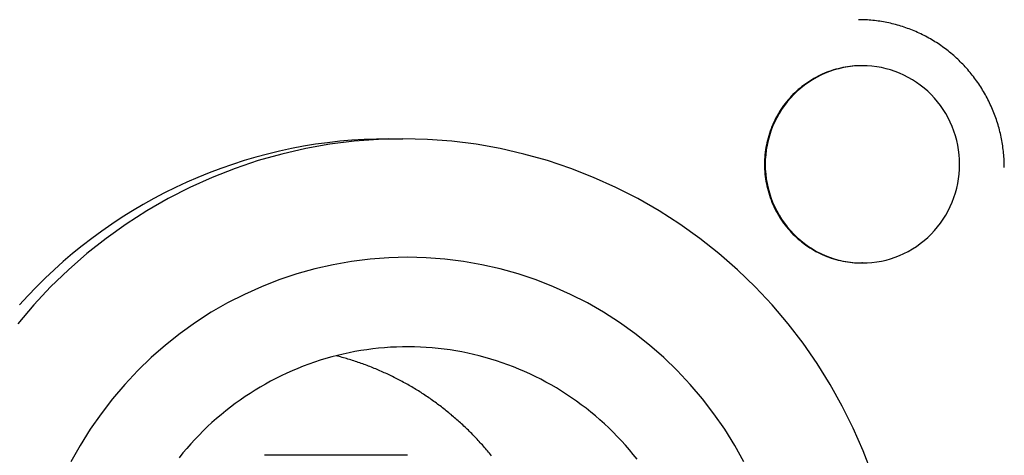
# Model space of a CAD drawing. Extents: x 637 to 3230, y 885 to 2745.
# Tile 119 of 151: x 3046 to 3076, y 1838 to 1852. Entities that reach past the tile are written whole.
import ezdxf

# ---------------------------------------------------------------- set-up
doc = ezdxf.new("R2010")
doc.units = 0
doc.layers.add('KF_GRAVIS_15_REAR', color=7, linetype='CONTINUOUS')

# ---------------------------------------------------------------- blocks, each defined once
blk = doc.blocks.new('KF_GRAVIS_15_REAR')
at = {"layer": 'KF_GRAVIS_15_REAR'}
for p, q in [((49.9403, -402.9), (49.91937, -402.9)), ((35.54117, -405.125), (35.9753, -405.125)), ((49.9403, -408.9), (49.91937, -408.9)), ((36.11421, -414.75), (31.773, -414.75))]:
    blk.add_line(p, q, dxfattribs=at)
for points in [[(54.2525, -406, 0), (54.2522, -405.945, 0), (54.2512, -405.89, 0), (54.2495, -405.834, 0), (54.2472, -405.779, 0), (54.2442, -405.724, 0), (54.2405, -405.669, 0), (54.2362, -405.614, 0), (54.2312, -405.559, 0), (54.2255, -405.504, 0), (54.2192, -405.449, 0), (54.2122, -405.394, 0), (54.2046, -405.34, 0), (54.1962, -405.285, 0), (54.1873, -405.231, 0), (54.1776, -405.176, 0), (54.1674, -405.122, 0), (54.1564, -405.068, 0), (54.1448, -405.014, 0), (54.1326, -404.96, 0), (54.1197, -404.907, 0), (54.1062, -404.853, 0), (54.092, -404.8, 0), (54.0772, -404.747, 0), (54.0617, -404.694, 0), (54.0456, -404.641, 0), (54.0288, -404.588, 0), (54.0115, -404.536, 0), (53.9935, -404.484, 0), (53.9748, -404.432, 0), (53.9556, -404.38, 0), (53.9357, -404.329, 0), (53.9152, -404.278, 0), (53.8941, -404.227, 0), (53.8723, -404.176, 0), (53.85, -404.126, 0), (53.827, -404.076, 0), (53.8035, -404.026, 0), (53.7793, -403.977, 0), (53.7546, -403.928, 0), (53.7292, -403.879, 0), (53.7033, -403.83, 0), (53.6768, -403.782, 0), (53.6497, -403.734, 0), (53.622, -403.687, 0), (53.5938, -403.639, 0), (53.565, -403.593, 0), (53.5356, -403.546, 0), (53.5057, -403.5, 0), (53.4752, -403.454, 0), (53.4441, -403.409, 0), (53.4125, -403.364, 0), (53.3804, -403.319, 0), (53.3477, -403.275, 0), (53.3145, -403.231, 0), (53.2808, -403.188, 0), (53.2466, -403.145, 0), (53.2118, -403.103, 0), (53.1766, -403.061, 0), (53.1408, -403.019, 0), (53.1045, -402.978, 0), (53.0677, -402.937, 0), (53.0305, -402.897, 0), (52.9927, -402.857, 0), (52.9545, -402.818, 0), (52.9158, -402.779, 0), (52.8767, -402.741, 0), (52.8371, -402.703, 0), (52.797, -402.666, 0), (52.7565, -402.629, 0), (52.7155, -402.593, 0), (52.6741, -402.557, 0), (52.6323, -402.521, 0), (52.59, -402.487, 0), (52.5474, -402.452, 0), (52.5043, -402.419, 0), (52.4608, -402.386, 0), (52.4169, -402.353, 0), (52.3727, -402.321, 0), (52.328, -402.289, 0), (52.283, -402.258, 0), (52.2376, -402.228, 0), (52.1918, -402.198, 0), (52.1457, -402.169, 0), (52.0992, -402.14, 0), (52.0524, -402.112, 0), (52.0052, -402.085, 0), (51.9577, -402.058, 0), (51.9099, -402.031, 0), (51.8618, -402.006, 0), (51.8134, -401.98, 0), (51.7647, -401.956, 0), (51.7157, -401.932, 0), (51.6663, -401.909, 0), (51.6168, -401.886, 0), (51.5669, -401.864, 0), (51.5168, -401.843, 0), (51.4664, -401.822, 0), (51.4158, -401.802, 0), (51.3649, -401.782, 0), (51.3139, -401.763, 0), (51.2625, -401.745, 0), (51.211, -401.727, 0), (51.1593, -401.71, 0), (51.1073, -401.694, 0), (51.0552, -401.678, 0), (51.0029, -401.663, 0), (50.9504, -401.649, 0), (50.8977, -401.635, 0), (50.8449, -401.622, 0), (50.7919, -401.609, 0), (50.7387, -401.598, 0), (50.6855, -401.586, 0), (50.6321, -401.576, 0), (50.5785, -401.566, 0), (50.5249, -401.557, 0), (50.4711, -401.549, 0), (50.4173, -401.541, 0), (50.3634, -401.534, 0), (50.3094, -401.527, 0), (50.2553, -401.522, 0), (50.2011, -401.517, 0), (50.1469, -401.512, 0), (50.0926, -401.508, 0), (50.0383, -401.505, 0), (49.984, -401.503, 0), (49.9296, -401.501, 0), (49.8753, -401.5, 0), (49.8209, -401.5, 0)], [(49.9194, -402.9, 0), (49.8469, -402.901, 0), (49.7744, -402.904, 0), (49.702, -402.908, 0), (49.6298, -402.914, 0), (49.5577, -402.923, 0), (49.4859, -402.932, 0), (49.4143, -402.944, 0), (49.343, -402.958, 0), (49.272, -402.973, 0), (49.2015, -402.99, 0), (49.1314, -403.009, 0), (49.0617, -403.029, 0), (48.9926, -403.051, 0), (48.9241, -403.075, 0), (48.8561, -403.101, 0), (48.7888, -403.128, 0), (48.7221, -403.157, 0), (48.6562, -403.188, 0), (48.591, -403.22, 0), (48.5267, -403.254, 0), (48.4631, -403.29, 0), (48.4005, -403.327, 0), (48.3388, -403.365, 0), (48.278, -403.406, 0), (48.2182, -403.447, 0), (48.1594, -403.49, 0), (48.1017, -403.535, 0), (48.0451, -403.581, 0), (47.9896, -403.628, 0), (47.9353, -403.677, 0), (47.8822, -403.727, 0), (47.8303, -403.779, 0), (47.7796, -403.831, 0), (47.7303, -403.885, 0), (47.6823, -403.94, 0), (47.6356, -403.997, 0), (47.5903, -404.054, 0), (47.5464, -404.113, 0), (47.5039, -404.173, 0), (47.4629, -404.233, 0), (47.4233, -404.295, 0), (47.3853, -404.358, 0), (47.3488, -404.421, 0), (47.3138, -404.486, 0), (47.2804, -404.551, 0), (47.2486, -404.617, 0), (47.2184, -404.684, 0), (47.1898, -404.752, 0), (47.1629, -404.82, 0), (47.1376, -404.889, 0), (47.1141, -404.959, 0), (47.0922, -405.029, 0), (47.072, -405.1, 0), (47.0535, -405.171, 0), (47.0367, -405.243, 0), (47.0217, -405.315, 0), (47.0084, -405.387, 0), (46.9969, -405.46, 0), (46.9872, -405.533, 0), (46.9792, -405.606, 0), (46.9729, -405.679, 0), (46.9685, -405.753, 0), (46.9658, -405.826, 0), (46.9649, -405.9, 0), (46.9658, -405.974, 0), (46.9685, -406.047, 0), (46.9729, -406.121, 0), (46.9792, -406.194, 0), (46.9872, -406.267, 0), (46.9969, -406.34, 0), (47.0084, -406.413, 0), (47.0217, -406.485, 0), (47.0367, -406.557, 0), (47.0535, -406.629, 0), (47.072, -406.7, 0), (47.0922, -406.771, 0), (47.1141, -406.841, 0), (47.1376, -406.911, 0), (47.1629, -406.98, 0), (47.1898, -407.048, 0), (47.2184, -407.116, 0), (47.2486, -407.183, 0), (47.2804, -407.249, 0), (47.3138, -407.314, 0), (47.3488, -407.379, 0), (47.3853, -407.442, 0), (47.4233, -407.505, 0), (47.4629, -407.567, 0), (47.5039, -407.627, 0), (47.5464, -407.687, 0), (47.5903, -407.746, 0), (47.6356, -407.803, 0), (47.6823, -407.86, 0), (47.7303, -407.915, 0), (47.7796, -407.969, 0), (47.8303, -408.021, 0), (47.8822, -408.073, 0), (47.9353, -408.123, 0), (47.9896, -408.172, 0), (48.0451, -408.219, 0), (48.1017, -408.265, 0), (48.1594, -408.31, 0), (48.2182, -408.353, 0), (48.278, -408.394, 0), (48.3388, -408.435, 0), (48.4005, -408.473, 0), (48.4631, -408.51, 0), (48.5267, -408.546, 0), (48.591, -408.58, 0), (48.6562, -408.612, 0), (48.7221, -408.643, 0), (48.7888, -408.672, 0), (48.8561, -408.699, 0), (48.9241, -408.725, 0), (48.9926, -408.749, 0), (49.0617, -408.771, 0), (49.1314, -408.791, 0), (49.2015, -408.81, 0), (49.272, -408.827, 0), (49.343, -408.842, 0), (49.4143, -408.856, 0), (49.4859, -408.868, 0), (49.5577, -408.877, 0), (49.6298, -408.886, 0), (49.702, -408.892, 0), (49.7744, -408.896, 0), (49.8469, -408.899, 0), (49.9194, -408.9, 0)], [(49.9194, -402.9, 0), (49.8469, -402.901, 0), (49.7744, -402.904, 0), (49.702, -402.908, 0), (49.6298, -402.914, 0), (49.5577, -402.923, 0), (49.4859, -402.932, 0), (49.4143, -402.944, 0), (49.343, -402.958, 0), (49.272, -402.973, 0), (49.2015, -402.99, 0), (49.1314, -403.009, 0), (49.0617, -403.029, 0), (48.9926, -403.051, 0), (48.9241, -403.075, 0), (48.8561, -403.101, 0), (48.7888, -403.128, 0), (48.7221, -403.157, 0), (48.6562, -403.188, 0), (48.591, -403.22, 0), (48.5267, -403.254, 0), (48.4631, -403.29, 0), (48.4005, -403.327, 0), (48.3388, -403.365, 0), (48.278, -403.406, 0), (48.2182, -403.447, 0), (48.1594, -403.49, 0), (48.1017, -403.535, 0), (48.0451, -403.581, 0), (47.9896, -403.628, 0), (47.9353, -403.677, 0), (47.8822, -403.727, 0), (47.8303, -403.779, 0), (47.7796, -403.831, 0), (47.7303, -403.885, 0), (47.6823, -403.94, 0), (47.6356, -403.997, 0), (47.5903, -404.054, 0), (47.5464, -404.113, 0), (47.5039, -404.173, 0), (47.4629, -404.233, 0), (47.4233, -404.295, 0), (47.3853, -404.358, 0), (47.3488, -404.421, 0), (47.3138, -404.486, 0), (47.2804, -404.551, 0), (47.2486, -404.617, 0), (47.2184, -404.684, 0), (47.1898, -404.752, 0), (47.1629, -404.82, 0), (47.1376, -404.889, 0), (47.1141, -404.959, 0), (47.0922, -405.029, 0), (47.072, -405.1, 0), (47.0535, -405.171, 0), (47.0367, -405.243, 0), (47.0217, -405.315, 0), (47.0084, -405.387, 0), (46.9969, -405.46, 0), (46.9872, -405.533, 0), (46.9792, -405.606, 0), (46.9729, -405.679, 0), (46.9685, -405.753, 0), (46.9658, -405.826, 0), (46.9649, -405.9, 0), (46.9658, -405.974, 0), (46.9685, -406.047, 0), (46.9729, -406.121, 0), (46.9792, -406.194, 0), (46.9872, -406.267, 0), (46.9969, -406.34, 0), (47.0084, -406.413, 0), (47.0217, -406.485, 0), (47.0367, -406.557, 0), (47.0535, -406.629, 0), (47.072, -406.7, 0), (47.0922, -406.771, 0), (47.1141, -406.841, 0), (47.1376, -406.911, 0), (47.1629, -406.98, 0), (47.1898, -407.048, 0), (47.2184, -407.116, 0), (47.2486, -407.183, 0), (47.2804, -407.249, 0), (47.3138, -407.314, 0), (47.3488, -407.379, 0), (47.3853, -407.442, 0), (47.4233, -407.505, 0), (47.4629, -407.567, 0), (47.5039, -407.627, 0), (47.5464, -407.687, 0), (47.5903, -407.746, 0), (47.6356, -407.803, 0), (47.6823, -407.86, 0), (47.7303, -407.915, 0), (47.7796, -407.969, 0), (47.8303, -408.021, 0), (47.8822, -408.073, 0), (47.9353, -408.123, 0), (47.9896, -408.172, 0), (48.0451, -408.219, 0), (48.1017, -408.265, 0), (48.1594, -408.31, 0), (48.2182, -408.353, 0), (48.278, -408.394, 0), (48.3388, -408.435, 0), (48.4005, -408.473, 0), (48.4631, -408.51, 0), (48.5267, -408.546, 0), (48.591, -408.58, 0), (48.6562, -408.612, 0), (48.7221, -408.643, 0), (48.7888, -408.672, 0), (48.8561, -408.699, 0), (48.9241, -408.725, 0), (48.9926, -408.749, 0), (49.0617, -408.771, 0), (49.1314, -408.791, 0), (49.2015, -408.81, 0), (49.272, -408.827, 0), (49.343, -408.842, 0), (49.4143, -408.856, 0), (49.4859, -408.868, 0), (49.5577, -408.877, 0), (49.6298, -408.886, 0), (49.702, -408.892, 0), (49.7744, -408.896, 0), (49.8469, -408.899, 0), (49.9194, -408.9, 0)], [(49.9403, -402.9, 0), (49.7953, -402.904, 0), (49.6507, -402.914, 0), (49.5068, -402.932, 0), (49.3639, -402.958, 0), (49.2224, -402.99, 0), (49.0827, -403.029, 0), (48.945, -403.075, 0), (48.8097, -403.128, 0), (48.6771, -403.188, 0), (48.5476, -403.254, 0), (48.4214, -403.327, 0), (48.2989, -403.406, 0), (48.1804, -403.49, 0), (48.066, -403.581, 0), (47.9562, -403.677, 0), (47.8512, -403.779, 0), (47.7512, -403.885, 0), (47.6565, -403.997, 0), (47.5673, -404.113, 0), (47.4838, -404.233, 0), (47.4062, -404.358, 0), (47.3347, -404.486, 0), (47.2695, -404.617, 0), (47.2108, -404.752, 0), (47.1586, -404.889, 0), (47.1131, -405.029, 0), (47.0744, -405.171, 0), (47.0426, -405.315, 0), (47.0179, -405.46, 0), (47.0001, -405.606, 0), (46.9894, -405.753, 0), (46.9859, -405.9, 0), (46.9894, -406.047, 0), (47.0001, -406.194, 0), (47.0179, -406.34, 0), (47.0426, -406.485, 0), (47.0744, -406.629, 0), (47.1131, -406.771, 0), (47.1586, -406.911, 0), (47.2108, -407.048, 0), (47.2695, -407.183, 0), (47.3347, -407.314, 0), (47.4062, -407.442, 0), (47.4838, -407.567, 0), (47.5673, -407.687, 0), (47.6565, -407.803, 0), (47.7512, -407.915, 0), (47.8512, -408.021, 0), (47.9562, -408.123, 0), (48.066, -408.219, 0), (48.1804, -408.31, 0), (48.2989, -408.394, 0), (48.4214, -408.473, 0), (48.5476, -408.546, 0), (48.6771, -408.612, 0), (48.8097, -408.672, 0), (48.945, -408.725, 0), (49.0827, -408.771, 0), (49.2224, -408.81, 0), (49.3639, -408.842, 0), (49.5068, -408.868, 0), (49.6507, -408.886, 0), (49.7953, -408.896, 0), (49.9403, -408.9, 0), (50.0853, -408.896, 0), (50.2299, -408.886, 0), (50.3738, -408.868, 0), (50.5167, -408.842, 0), (50.6582, -408.81, 0), (50.7979, -408.771, 0), (50.9356, -408.725, 0), (51.0709, -408.672, 0), (51.2035, -408.612, 0), (51.333, -408.546, 0), (51.4592, -408.473, 0), (51.5817, -408.394, 0), (51.7003, -408.31, 0), (51.8146, -408.219, 0), (51.9244, -408.123, 0), (52.0294, -408.021, 0), (52.1294, -407.915, 0), (52.2241, -407.803, 0), (52.3133, -407.687, 0), (52.3968, -407.567, 0), (52.4744, -407.442, 0), (52.5459, -407.314, 0), (52.6111, -407.183, 0), (52.6698, -407.048, 0), (52.722, -406.911, 0), (52.7675, -406.771, 0), (52.8062, -406.629, 0), (52.838, -406.485, 0), (52.8628, -406.34, 0), (52.8805, -406.194, 0), (52.8912, -406.047, 0), (52.8947, -405.9, 0), (52.8912, -405.753, 0), (52.8805, -405.606, 0), (52.8628, -405.46, 0), (52.838, -405.315, 0), (52.8062, -405.171, 0), (52.7675, -405.029, 0), (52.722, -404.889, 0), (52.6698, -404.752, 0), (52.6111, -404.617, 0), (52.5459, -404.486, 0), (52.4744, -404.358, 0), (52.3968, -404.233, 0), (52.3133, -404.113, 0), (52.2241, -403.997, 0), (52.1294, -403.885, 0), (52.0294, -403.779, 0), (51.9244, -403.677, 0), (51.8146, -403.581, 0), (51.7003, -403.49, 0), (51.5817, -403.406, 0), (51.4592, -403.327, 0), (51.333, -403.254, 0), (51.2035, -403.188, 0), (51.0709, -403.128, 0), (50.9356, -403.075, 0), (50.7979, -403.029, 0), (50.6582, -402.99, 0), (50.5167, -402.958, 0), (50.3738, -402.932, 0), (50.2299, -402.914, 0), (50.0853, -402.904, 0), (49.9403, -402.9, 0)], [(35.5412, -405.125, 0), (35.1696, -405.13, 0), (34.7982, -405.144, 0), (34.4273, -405.167, 0), (34.0571, -405.199, 0), (33.6877, -405.241, 0), (33.3195, -405.291, 0), (32.9526, -405.351, 0), (32.5872, -405.42, 0), (32.2237, -405.499, 0), (31.8621, -405.586, 0), (31.5028, -405.682, 0), (31.1459, -405.787, 0), (30.7916, -405.901, 0), (30.4402, -406.024, 0), (30.0919, -406.155, 0), (29.7468, -406.295, 0), (29.4052, -406.444, 0), (29.0674, -406.601, 0), (28.7334, -406.767, 0), (28.4036, -406.94, 0), (28.078, -407.122, 0), (27.7569, -407.312, 0), (27.4406, -407.51, 0), (27.1291, -407.716, 0), (26.8226, -407.93, 0), (26.5214, -408.151, 0), (26.2257, -408.379, 0), (25.9356, -408.615, 0), (25.6512, -408.858, 0), (25.3728, -409.108, 0), (25.1006, -409.365, 0), (24.8346, -409.628, 0), (24.575, -409.898, 0), (24.3221, -410.175, 0)], [(35.9753, -405.125, 0), (35.2323, -405.144, 0), (34.4912, -405.199, 0), (33.7536, -405.291, 0), (33.0214, -405.42, 0), (32.2962, -405.586, 0), (31.58, -405.787, 0), (30.8743, -406.024, 0), (30.1809, -406.295, 0), (29.5015, -406.601, 0), (28.8377, -406.94, 0), (28.1911, -407.312, 0), (27.5632, -407.716, 0), (26.9556, -408.151, 0), (26.3697, -408.615, 0), (25.8069, -409.108, 0), (25.2687, -409.628, 0), (24.7562, -410.175, 0), (24.2708, -410.746, 0)], [(50.2316, -415.32, 0), (49.9641, -414.616, 0), (49.663, -413.926, 0), (49.3288, -413.252, 0), (48.9625, -412.596, 0), (48.5649, -411.958, 0), (48.137, -411.341, 0), (47.6798, -410.746, 0), (47.1943, -410.175, 0), (46.6819, -409.628, 0), (46.1437, -409.108, 0), (45.5809, -408.615, 0), (44.995, -408.151, 0), (44.3874, -407.716, 0), (43.7595, -407.312, 0), (43.1129, -406.94, 0), (42.4491, -406.601, 0), (41.7697, -406.295, 0), (41.0763, -406.024, 0), (40.3706, -405.787, 0), (39.6544, -405.586, 0), (38.9292, -405.42, 0), (38.197, -405.291, 0), (37.4594, -405.199, 0), (36.7182, -405.144, 0), (35.9753, -405.125, 0)], [(46.3411, -414.949, 0), (46.0605, -414.446, 0), (45.756, -413.958, 0), (45.4283, -413.486, 0), (45.0781, -413.03, 0), (44.7064, -412.592, 0), (44.3139, -412.174, 0), (43.9017, -411.775, 0), (43.4707, -411.398, 0), (43.022, -411.042, 0), (42.5567, -410.709, 0), (42.0758, -410.4, 0), (41.5806, -410.115, 0), (41.0722, -409.856, 0), (40.5519, -409.621, 0), (40.0208, -409.413, 0), (39.4804, -409.232, 0), (38.9318, -409.078, 0), (38.3765, -408.951, 0), (37.8157, -408.852, 0), (37.2508, -408.782, 0), (36.6832, -408.739, 0), (36.1142, -408.725, 0), (35.5452, -408.739, 0), (34.9776, -408.782, 0), (34.4127, -408.852, 0), (33.8519, -408.951, 0), (33.2966, -409.078, 0), (32.748, -409.232, 0), (32.2076, -409.413, 0), (31.6766, -409.621, 0), (31.1562, -409.856, 0), (30.6478, -410.115, 0), (30.1526, -410.4, 0), (29.6718, -410.709, 0), (29.2064, -411.042, 0), (28.7577, -411.398, 0), (28.3267, -411.775, 0), (27.9145, -412.174, 0), (27.5221, -412.592, 0), (27.1503, -413.03, 0), (26.8001, -413.486, 0), (26.4724, -413.958, 0), (26.1679, -414.446, 0), (25.8874, -414.949, 0)], [(43.09, -414.866, 0), (42.9757, -414.723, 0), (42.8584, -414.582, 0), (42.7384, -414.444, 0), (42.6156, -414.309, 0), (42.4902, -414.176, 0), (42.3621, -414.045, 0), (42.2314, -413.917, 0), (42.0981, -413.792, 0), (41.9624, -413.67, 0), (41.8243, -413.55, 0), (41.6838, -413.434, 0), (41.541, -413.32, 0), (41.3959, -413.209, 0), (41.2487, -413.102, 0), (41.0993, -412.997, 0), (40.9479, -412.896, 0), (40.7944, -412.797, 0), (40.6391, -412.702, 0), (40.4818, -412.61, 0), (40.3227, -412.522, 0), (40.1619, -412.436, 0), (39.9994, -412.354, 0), (39.8353, -412.276, 0), (39.6697, -412.201, 0), (39.5026, -412.129, 0), (39.3341, -412.06, 0), (39.1642, -411.996, 0), (38.9931, -411.934, 0), (38.8208, -411.877, 0), (38.6474, -411.822, 0), (38.4729, -411.772, 0), (38.2974, -411.725, 0), (38.1211, -411.682, 0), (37.9439, -411.642, 0), (37.7659, -411.606, 0), (37.5873, -411.574, 0), (37.408, -411.545, 0), (37.2283, -411.52, 0), (37.048, -411.499, 0), (36.8674, -411.482, 0), (36.6864, -411.468, 0), (36.5053, -411.458, 0), (36.3239, -411.452, 0), (36.1425, -411.449, 0), (35.961, -411.451, 0), (35.7797, -411.456, 0), (35.5984, -411.464, 0), (35.4174, -411.477, 0), (35.2367, -411.493, 0), (35.0563, -411.513, 0), (34.8764, -411.537, 0), (34.6969, -411.564, 0), (34.5181, -411.596, 0), (34.3399, -411.63, 0), (34.1625, -411.669, 0), (33.9859, -411.711, 0), (33.8101, -411.757, 0), (33.6353, -411.806, 0), (33.4616, -411.859, 0), (33.2889, -411.916, 0), (33.1174, -411.976, 0), (32.9471, -412.04, 0), (32.7782, -412.107, 0), (32.6106, -412.178, 0), (32.4445, -412.252, 0), (32.28, -412.329, 0), (32.117, -412.41, 0), (31.9556, -412.495, 0), (31.796, -412.582, 0), (31.6382, -412.673, 0), (31.4822, -412.767, 0), (31.3282, -412.865, 0), (31.1761, -412.965, 0), (31.0261, -413.069, 0), (30.8781, -413.176, 0), (30.7324, -413.285, 0), (30.5889, -413.398, 0), (30.4477, -413.514, 0), (30.3088, -413.632, 0), (30.1723, -413.754, 0), (30.0383, -413.878, 0), (29.9068, -414.005, 0), (29.7779, -414.135, 0), (29.6516, -414.267, 0), (29.528, -414.402, 0), (29.4071, -414.539, 0), (29.289, -414.679, 0), (29.1737, -414.821, 0)], [(38.6651, -414.761, 0), (38.6352, -414.724, 0), (38.6051, -414.687, 0), (38.5748, -414.651, 0), (38.5444, -414.615, 0), (38.5137, -414.578, 0), (38.4829, -414.542, 0), (38.4518, -414.507, 0), (38.4206, -414.471, 0), (38.3892, -414.435, 0), (38.3577, -414.4, 0), (38.3259, -414.365, 0), (38.2939, -414.33, 0), (38.2618, -414.295, 0), (38.2295, -414.26, 0), (38.197, -414.226, 0), (38.1644, -414.192, 0), (38.1315, -414.157, 0), (38.0985, -414.123, 0), (38.0653, -414.09, 0), (38.0319, -414.056, 0), (37.9984, -414.023, 0), (37.9647, -413.989, 0), (37.9308, -413.956, 0), (37.8967, -413.924, 0), (37.8625, -413.891, 0), (37.8281, -413.858, 0), (37.7935, -413.826, 0), (37.7588, -413.794, 0), (37.7239, -413.762, 0), (37.6888, -413.73, 0), (37.6536, -413.699, 0), (37.6182, -413.667, 0), (37.5826, -413.636, 0), (37.5469, -413.605, 0), (37.511, -413.574, 0), (37.475, -413.544, 0), (37.4388, -413.513, 0), (37.4024, -413.483, 0), (37.3659, -413.453, 0), (37.3293, -413.423, 0), (37.2924, -413.393, 0), (37.2555, -413.364, 0), (37.2183, -413.335, 0), (37.1811, -413.306, 0), (37.1436, -413.277, 0), (37.1061, -413.248, 0), (37.0683, -413.22, 0), (37.0305, -413.191, 0), (36.9924, -413.163, 0), (36.9543, -413.136, 0), (36.916, -413.108, 0), (36.8775, -413.08, 0), (36.8389, -413.053, 0), (36.8002, -413.026, 0), (36.7613, -412.999, 0), (36.7223, -412.973, 0), (36.6831, -412.946, 0), (36.6439, -412.92, 0), (36.6044, -412.894, 0), (36.5649, -412.868, 0), (36.5252, -412.843, 0), (36.4854, -412.818, 0), (36.4454, -412.792, 0), (36.4053, -412.768, 0), (36.3651, -412.743, 0), (36.3248, -412.718, 0), (36.2843, -412.694, 0), (36.2437, -412.67, 0), (36.203, -412.646, 0), (36.1622, -412.623, 0), (36.1212, -412.599, 0), (36.0801, -412.576, 0), (36.0389, -412.553, 0), (35.9976, -412.53, 0), (35.9562, -412.508, 0), (35.9146, -412.486, 0), (35.8729, -412.464, 0), (35.8312, -412.442, 0), (35.7893, -412.42, 0), (35.7473, -412.399, 0), (35.7051, -412.378, 0), (35.6629, -412.357, 0), (35.6206, -412.336, 0), (35.5781, -412.315, 0), (35.5356, -412.295, 0), (35.4929, -412.275, 0), (35.4502, -412.255, 0), (35.4073, -412.236, 0), (35.3644, -412.216, 0), (35.3213, -412.197, 0), (35.2781, -412.178, 0), (35.2349, -412.16, 0), (35.1915, -412.141, 0), (35.1481, -412.123, 0), (35.1046, -412.105, 0), (35.0609, -412.088, 0), (35.0172, -412.07, 0), (34.9734, -412.053, 0), (34.9295, -412.036, 0), (34.8855, -412.019, 0), (34.8414, -412.002, 0), (34.7973, -411.986, 0), (34.753, -411.97, 0), (34.7087, -411.954, 0), (34.6643, -411.939, 0), (34.6198, -411.923, 0), (34.5752, -411.908, 0), (34.5306, -411.893, 0), (34.4858, -411.879, 0), (34.441, -411.864, 0), (34.3962, -411.85, 0), (34.3512, -411.836, 0), (34.3062, -411.822, 0), (34.2611, -411.809, 0), (34.2159, -411.796, 0), (34.1707, -411.783, 0), (34.1254, -411.77, 0), (34.0801, -411.758, 0), (34.0346, -411.745, 0), (33.9892, -411.733, 0), (33.9436, -411.722, 0)]]:
    blk.add_polyline3d(points, dxfattribs=at)

msp = doc.modelspace()

# ---------------------------------------------------------------- block references
at = {"layer": 'KF_GRAVIS_15_REAR'}
msp.add_blockref('KF_GRAVIS_15_REAR', (3021.439, 2253.101), dxfattribs=at)

doc.saveas('drawing.dxf')
